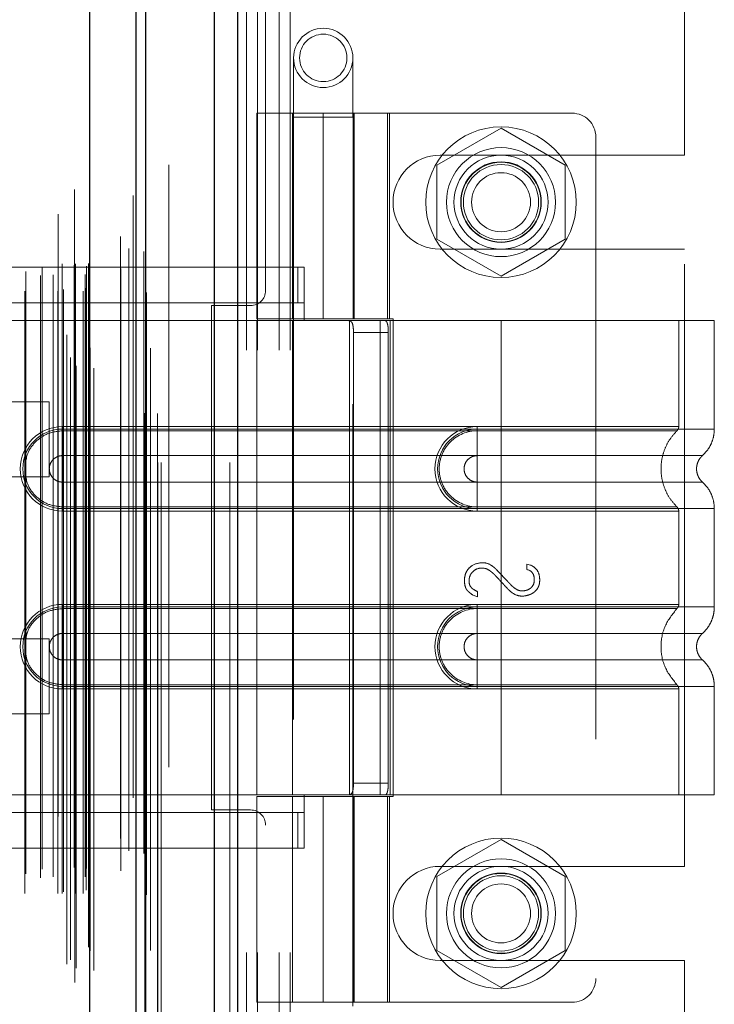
# Model space of a CAD drawing. Header units: inches. Extents: x 0.2 to 10.8, y 0.2 to 8.2.
# Tile 143 of 176: x 6.092 to 6.207, y 2.96 to 3.124. Entities that reach past the tile are written whole.
import ezdxf

# ---------------------------------------------------------------- set-up
doc = ezdxf.new("R2010")
doc.units = ezdxf.units.IN
doc.header["$MEASUREMENT"] = 0
doc.linetypes.add('HIDDEN', pattern=[0.075, 0.05, -0.025])
doc.layers.add('DIMENSIONS', color=140, linetype='Continuous')
doc.styles.add('SLDTEXTSTYLE0', font='TXT', dxfattribs={"width": 0.7})
doc.dimstyles.new('SLDDIMSTYLE0', dxfattribs={"dimtxt": 0.084961, "dimasz": 0.13, "dimexe": 0, "dimexo": 0.0625, "dimgap": 0.02124, "dimtad": 0, "dimtih": 1, "dimtoh": 1, "dimlfac": 20, "dimrnd": 1e-09, "dimzin": 12, "dimdsep": 46, "dimtxsty": 'SLDTEXTSTYLE0', "dimsah": 1, "dimcen": 0.09, "dimadec": 0, "dimazin": 3, "dimtfac": 1, "dimtofl": 0, "dimtmove": 0, "dimatfit": 3, "dimfxl": 0, "dimfrac": 2, "dimtolj": 1, "dimtzin": 12, "dimarcsym": 0})

# ---------------------------------------------------------------- blocks, each defined once
blk = doc.blocks.new('_D_20')
at = {"layer": 'DIMENSIONS'}
for p, q in [((6.07961, 4.99329), (5.63318, 4.99329)), ((5.75818, 4.99329), (5.75818, 4.1129)), ((5.56127, 3.95885), (5.53274, 3.95885)), ((5.53274, 3.95885), (5.53274, 3.82382)), ((5.95509, 3.95885), (5.98362, 3.95885)), ((5.98362, 3.95885), (5.98362, 3.82382)), ((5.53274, 3.82382), (5.56127, 3.82382)), ((5.98362, 3.82382), (5.95509, 3.82382)), ((5.75818, 2.86909), (5.75818, 3.8048)), ((6.07961, 2.86909), (5.63318, 2.86909))]:
    blk.add_line(p, q, dxfattribs=at)
for points in [[(5.75818, 4.99329), (5.73818, 4.86329), (5.77818, 4.86329)], [(5.75818, 2.86909), (5.77818, 2.99909), (5.73818, 2.99909)]]:
    blk.add_solid(points, dxfattribs=at)
at = {"layer": 'DIMENSIONS', "char_height": 0.083333, "attachment_point": 1, "style": 'SLDTEXTSTYLE0'}
for s, insert in [('42.48', (5.59661, 4.0853)), ('1079.1', (5.56127, 3.93125))]:
    blk.add_mtext(s, dxfattribs=dict(at, insert=insert))
blk = doc.blocks.new('_D_21')
at = {"layer": 'DIMENSIONS'}
for p, q in [((6.06126, 5.06244), (5.21876, 5.06244)), ((5.34376, 5.06244), (5.34376, 4.69676)), ((5.14684, 4.56663), (5.11831, 4.56663)), ((5.11831, 4.56663), (5.11831, 4.4316)), ((5.54067, 4.56663), (5.5692, 4.56663)), ((5.5692, 4.56663), (5.5692, 4.4316)), ((5.11831, 4.4316), (5.14684, 4.4316)), ((5.5692, 4.4316), (5.54067, 4.4316)), ((5.34376, 2.79989), (5.34376, 4.27755)), ((6.06126, 2.79989), (5.21876, 2.79989))]:
    blk.add_line(p, q, dxfattribs=at)
for points in [[(5.34376, 5.06244), (5.32376, 4.93244), (5.36376, 4.93244)], [(5.34376, 2.79989), (5.36376, 2.92989), (5.32376, 2.92989)]]:
    blk.add_solid(points, dxfattribs=at)
at = {"layer": 'DIMENSIONS', "char_height": 0.083333, "attachment_point": 1, "style": 'SLDTEXTSTYLE0'}
for s, insert in [('45.25', (5.18218, 4.69307)), ('1149.4', (5.14684, 4.53902)), ('OPENING', (5.08172, 4.38497))]:
    blk.add_mtext(s, dxfattribs=dict(at, insert=insert))

msp = doc.modelspace()

# ---------------------------------------------------------------- linework, layer by layer
at = {"color": 7, "linetype": 'Continuous', "lineweight": 25}
for p, q in [((6.1281092, 5.1179369), (6.1281092, 2.7504393)), ((6.1242908, 2.7504393), (6.1242908, 5.1172288)), ((6.1112636, 2.7504393), (6.1112636, 5.1116893)), ((6.1128452, 2.7504393), (6.1128452, 5.1118446)), ((6.1035818, 2.7661102), (6.1035818, 5.0962751))]:
    msp.add_line(p, q, dxfattribs=at)
at = {"color": 7, "linetype": 'HIDDEN', "lineweight": 18}
for p, q in [((6.1281092, 5.1179369), (6.1281092, 2.7504393)), ((6.1281092, 2.7504393), (6.1281092, 5.1179369)), ((6.1281092, 2.7504393), (6.1281092, 5.1179369)), ((6.1242908, 2.7504393), (6.1242908, 5.1172288)), ((6.1268364, 2.7504393), (6.1268364, 5.1172288)), ((6.1268364, 2.7504393), (6.1268364, 5.1172288)), ((6.1128452, 2.7504393), (6.1128452, 5.1118446)), ((6.1148636, 2.7504393), (6.1148636, 5.1116893)), ((6.1153908, 2.7504393), (6.1153908, 5.1118446)), ((6.1153908, 2.7504393), (6.1153908, 5.1118446)), ((6.1126927, 2.758628), (6.1126927, 5.1037573)), ((6.1010465, 2.7641098), (6.1010465, 5.0982755)), ((6.1010465, 2.7641098), (6.1010465, 5.0982755)), ((6.1042069, 2.7661102), (6.1042069, 5.0962751)), ((6.0997638, 2.767151), (6.0997638, 5.0952343)), ((6.1009958, 5.0958191), (6.1009958, 2.7665662)), ((6.1013016, 2.7665123), (6.1013016, 5.095873)), ((6.1107395, 5.0947766), (6.1107395, 2.7676083)), ((6.1003592, 2.7679039), (6.1003592, 5.0944819)), ((6.1036271, 2.7694008), (6.1036271, 5.0929845)), ((6.1136571, 2.7694263), (6.1136571, 5.0929537)), ((6.0983251, 5.0916893), (6.0983251, 2.7706986)), ((6.1033561, 2.769979), (6.1033561, 5.0924063)), ((6.1033561, 2.769979), (6.1033561, 5.0924063)), ((6.1036432, 2.7695266), (6.1036432, 5.0928586)), ((6.0997452, 2.7716793), (6.0997452, 5.090706)), ((6.1086776, 5.0880172), (6.1086776, 2.7743669)), ((6.0927473, 2.7789208), (6.0927473, 5.0834644)), ((6.0982497, 2.7789208), (6.0982497, 5.0834644)), ((6.0989536, 5.0834644), (6.0989536, 2.7789208)), ((6.0989536, 2.7789208), (6.0989536, 5.0834644)), ((6.0992036, 2.7791708), (6.0992036, 5.0832144)), ((6.1009536, 5.0832144), (6.1009536, 2.7791708)), ((6.1012036, 2.7789208), (6.1012036, 5.0834644)), ((6.1012036, 5.0834644), (6.1012036, 2.7789208)), ((6.1024478, 2.7789208), (6.1024478, 5.0834644)), ((6.1024478, 2.7789208), (6.1024478, 5.0834644)), ((6.1129545, 2.7786923), (6.1129545, 5.0836944)), ((6.0956705, 5.0829228), (6.0956705, 2.7794607)), ((6.1028069, 5.0816676), (6.1028069, 2.7807176)), ((6.1029536, 2.7794208), (6.1029536, 5.0829644)), ((6.1029536, 2.7794208), (6.1029536, 5.0829644)), ((6.0929085, 2.7821633), (6.0929085, 5.0802264)), ((6.0953421, 2.781498), (6.0953421, 5.0808873)), ((6.0953421, 2.781498), (6.0953421, 5.0808873)), ((6.0974751, 2.7816456), (6.0974751, 5.0807388)), ((6.1029958, 2.7830688), (6.1029958, 5.0793165)), ((6.1029958, 2.7830688), (6.1029958, 5.0793165)), ((6.1033241, 2.7835326), (6.1033241, 5.0788527)), ((6.1033241, 2.7835326), (6.1033241, 5.0788527)), ((6.1125196, 2.7855196), (6.1125196, 5.0768449)), ((6.1100393, 2.7859869), (6.1100393, 5.0763984)), ((6.1166636, 2.7998893), (6.1166636, 5.0624393)), ((6.1166636, 2.7998893), (6.1166636, 5.0624393)), ((6.1166636, 2.7998893), (6.1166636, 5.0624393)), ((6.1166636, 2.7998893), (6.1166636, 5.0624393)), ((6.1327636, 3.0790143), (6.1327636, 3.5879643)), ((6.1296136, 2.8690893), (6.1296136, 3.2001893)), ((6.1296136, 2.8690893), (6.1296136, 3.2001893)), ((6.1314136, 2.8690893), (6.1314136, 3.2001893)), ((6.1350136, 2.8690893), (6.1350136, 3.2001893)), ((6.1368136, 2.8690893), (6.1368136, 3.2001893)), ((6.1368136, 2.8690893), (6.1368136, 3.2001893)), ((6.2023636, 3.1015018), (6.2023636, 3.1508455)), ((6.1374148, 3.1176444), (6.1374148, 3.1078019)), ((6.1472573, 3.1078019), (6.1472573, 3.1176444)), ((6.1313124, 3.1084633), (6.1533597, 3.1084633)), ((6.1313124, 3.1084633), (6.1313124, 3.0743097)), ((6.1372179, 3.1084633), (6.1372179, 3.0743097)), ((6.142336, 3.1084633), (6.142336, 3.0743097)), ((6.142336, 3.0743097), (6.142336, 3.1084633)), ((6.1472797, 3.1084633), (6.1472797, 3.0743097)), ((6.1474541, 3.0743097), (6.1474541, 3.1084633)), ((6.152984, 3.0743097), (6.152984, 3.1084633)), ((6.1836746, 3.1084633), (6.1533597, 3.1084633)), ((6.1533597, 3.0743097), (6.1533597, 3.1084633)), ((6.1472573, 3.1078019), (6.1374148, 3.1078019)), ((6.1374148, 3.1078019), (6.1374148, 2.9601641)), ((6.1472573, 2.9601641), (6.1472573, 3.1078019)), ((6.1718636, 3.1059868), (6.1612136, 3.099838)), ((6.1825136, 3.099838), (6.1718636, 3.1059868)), ((6.1876116, 3.1045263), (6.1876116, 2.9647625)), ((6.1617386, 3.1015018), (6.2023636, 3.1015018)), ((6.1612136, 3.099838), (6.1612136, 3.0875405)), ((6.1825136, 3.0875405), (6.1825136, 3.099838)), ((6.1612136, 3.0875405), (6.1718636, 3.0813917)), ((6.1718636, 3.0813917), (6.1825136, 3.0875405)), ((6.1617386, 3.0858768), (6.2023636, 3.0858768)), ((6.2023636, 2.9834018), (6.2023636, 3.0858768)), ((6.1381106, 3.0828727), (6.0838985, 3.0828727)), ((6.1381106, 3.0769672), (6.1381106, 3.0828727)), ((6.1381106, 3.0828727), (6.1391864, 3.0828727)), ((6.1391864, 3.0769672), (6.1391864, 3.0828727)), ((6.1381106, 3.0769672), (6.0838985, 3.0769672)), ((6.1237636, 3.0765143), (6.1302636, 3.0765143)), ((6.1237636, 2.9927643), (6.1237636, 3.0765143)), ((6.1391864, 3.0769672), (6.1381106, 3.0769672)), ((6.1391864, 3.0769672), (6.1391864, 3.0740145)), ((6.1391864, 3.0740145), (6.0852494, 3.0740145)), ((6.1391864, 3.0740145), (6.0852494, 3.0740145)), ((6.1533597, 3.0743097), (6.1313124, 3.0743097)), ((6.1391864, 3.0740145), (6.1313124, 3.0740145)), ((6.1313124, 3.0740145), (6.1313124, 2.9952743)), ((6.1372179, 3.0740145), (6.1372179, 2.9952743)), ((6.1718636, 3.0740145), (6.1391864, 3.0740145)), ((6.1467228, 3.0740145), (6.1467228, 2.9952743)), ((6.1517844, 3.0740145), (6.1517844, 2.9952743)), ((6.1533597, 3.0743097), (6.1539683, 3.0743097)), ((6.1534716, 3.0740145), (6.1534716, 2.9952743)), ((6.1534716, 3.0740145), (6.1534716, 2.9952743)), ((6.1539683, 3.0743097), (6.1539683, 2.994979)), ((6.1718636, 3.0740145), (6.1718636, 3.0560104)), ((6.2072967, 3.0740145), (6.1718636, 3.0740145)), ((6.1718636, 3.0740145), (6.1718636, 3.0560104)), ((6.1718636, 3.0740145), (6.1718636, 3.0564368)), ((6.1718636, 3.0740145), (6.1718636, 3.0564368)), ((6.2013911, 3.0564368), (6.2013911, 3.0740145)), ((6.2072967, 3.0560104), (6.2072967, 3.0740145)), ((6.1473544, 3.072046), (6.1473544, 2.9972428)), ((6.1531449, 3.072046), (6.1473544, 3.072046)), ((6.1531449, 3.072046), (6.1531449, 2.9972428)), ((6.0968069, 3.0605593), (6.0733694, 3.0605593)), ((6.0968069, 3.0480593), (6.0968069, 3.0605593)), ((6.0990289, 3.0564368), (6.1718636, 3.0564368)), ((6.0990289, 3.0564368), (6.0990289, 3.0557345)), ((6.0990289, 3.0560104), (6.1718636, 3.0560104)), ((6.0990289, 3.0560104), (6.0990289, 3.0516055)), ((6.1718636, 3.0564368), (6.1679266, 3.0564368)), ((6.1679266, 3.0564368), (6.1679266, 3.0557345)), ((6.1679266, 3.0560104), (6.1679266, 3.0516055)), ((6.1718636, 3.0560104), (6.1679266, 3.0560104)), ((6.0990289, 3.0557345), (6.1718636, 3.0557345)), ((6.1718636, 3.0557345), (6.1679266, 3.0557345)), ((6.0990289, 3.0516055), (6.1718636, 3.0516055)), ((6.1718636, 3.0516055), (6.1679266, 3.0516055)), ((6.0733694, 3.0480593), (6.0968069, 3.0480593)), ((6.0990289, 3.0428059), (6.0990289, 3.0472108)), ((6.1718636, 3.0472108), (6.0990289, 3.0472108)), ((6.1679266, 3.0472108), (6.1718636, 3.0472108)), ((6.1679266, 3.0428059), (6.1679266, 3.0472108)), ((6.0990289, 3.0423795), (6.0990289, 3.0430818)), ((6.1718636, 3.0430818), (6.0990289, 3.0430818)), ((6.1718636, 3.0428059), (6.0990289, 3.0428059)), ((6.1679266, 3.0430818), (6.1718636, 3.0430818)), ((6.1679266, 3.0423795), (6.1679266, 3.0430818)), ((6.1679266, 3.0428059), (6.1718636, 3.0428059)), ((6.1718636, 3.0428059), (6.1718636, 3.0264829)), ((6.1718636, 3.0428059), (6.1718636, 3.0264829)), ((6.2072967, 3.0264829), (6.2072967, 3.0428059)), ((6.1718636, 3.0423795), (6.0990289, 3.0423795)), ((6.1679266, 3.0423795), (6.1718636, 3.0423795)), ((6.1718636, 3.0423795), (6.1718636, 3.0269093)), ((6.1718636, 3.0423795), (6.1718636, 3.0269093)), ((6.2013911, 3.0269093), (6.2013911, 3.0423795)), ((6.1761777, 3.0335694), (6.176735, 3.0334252)), ((6.1761777, 3.0326758), (6.1761777, 3.0335694)), ((6.1679341, 3.0281793), (6.1672423, 3.0284099)), ((6.1679341, 3.0290248), (6.1679341, 3.0281793)), ((6.0990289, 3.0269093), (6.1718636, 3.0269093)), ((6.0990289, 3.0269093), (6.0990289, 3.026207)), ((6.0990289, 3.0264829), (6.1718636, 3.0264829)), ((6.0990289, 3.0264829), (6.0990289, 3.0220779)), ((6.1679266, 3.0269093), (6.1679266, 3.026207)), ((6.1718636, 3.0269093), (6.1679266, 3.0269093)), ((6.1679266, 3.0264829), (6.1679266, 3.0220779)), ((6.1718636, 3.0264829), (6.1679266, 3.0264829)), ((6.0990289, 3.026207), (6.1718636, 3.026207)), ((6.1718636, 3.026207), (6.1679266, 3.026207)), ((6.0990289, 3.0220779), (6.1718636, 3.0220779)), ((6.1718636, 3.0220779), (6.1679266, 3.0220779)), ((6.0968069, 3.0212093), (6.0733694, 3.0212093)), ((6.0968069, 3.0087093), (6.0968069, 3.0212093)), ((6.0990289, 3.0132783), (6.0990289, 3.0176833)), ((6.1718636, 3.0176833), (6.0990289, 3.0176833)), ((6.1679266, 3.0176833), (6.1718636, 3.0176833)), ((6.1679266, 3.0132783), (6.1679266, 3.0176833)), ((6.0990289, 3.0128519), (6.0990289, 3.0135542)), ((6.1718636, 3.0135542), (6.0990289, 3.0135542)), ((6.1718636, 3.0132783), (6.0990289, 3.0132783)), ((6.1679266, 3.0135542), (6.1718636, 3.0135542)), ((6.1679266, 3.0128519), (6.1679266, 3.0135542)), ((6.1679266, 3.0132783), (6.1718636, 3.0132783)), ((6.1718636, 3.0132783), (6.1718636, 2.9952743)), ((6.1718636, 3.0132783), (6.1718636, 2.9952743)), ((6.2072967, 2.9952743), (6.2072967, 3.0132783)), ((6.1718636, 3.0128519), (6.0990289, 3.0128519)), ((6.1679266, 3.0128519), (6.1718636, 3.0128519)), ((6.1718636, 3.0128519), (6.1718636, 2.9952743)), ((6.1718636, 3.0128519), (6.1718636, 2.9952743)), ((6.2013911, 2.9952743), (6.2013911, 3.0128519)), ((6.0733694, 3.0087093), (6.0968069, 3.0087093)), ((6.1473544, 2.9972428), (6.1531449, 2.9972428)), ((6.0852494, 2.9952743), (6.1391864, 2.9952743)), ((6.0852494, 2.9952743), (6.1391864, 2.9952743)), ((6.1391864, 2.9952743), (6.1313124, 2.9952743)), ((6.1391864, 2.9952743), (6.1391864, 2.9923215)), ((6.1718636, 2.9952743), (6.1391864, 2.9952743)), ((6.2072967, 2.9952743), (6.1718636, 2.9952743)), ((6.1313124, 2.994979), (6.1533597, 2.994979)), ((6.1313124, 2.994979), (6.1313124, 2.9608255)), ((6.1372179, 2.994979), (6.1372179, 2.9608255)), ((6.142336, 2.994979), (6.142336, 2.9608255)), ((6.142336, 2.9608255), (6.142336, 2.994979)), ((6.1472797, 2.994979), (6.1472797, 2.9608255)), ((6.1474541, 2.9608255), (6.1474541, 2.994979)), ((6.152984, 2.9608255), (6.152984, 2.994979)), ((6.1533597, 2.994979), (6.1539683, 2.994979)), ((6.1533597, 2.9608255), (6.1533597, 2.994979)), ((6.1381106, 2.9923215), (6.0838985, 2.9923215)), ((6.1302636, 2.9927643), (6.1237636, 2.9927643)), ((6.1381106, 2.986416), (6.1381106, 2.9923215)), ((6.1381106, 2.9923215), (6.1391864, 2.9923215)), ((6.1391864, 2.986416), (6.1391864, 2.9923215)), ((6.1327636, 2.7998893), (6.1327636, 2.9902643)), ((6.1718636, 2.9878868), (6.1612136, 2.981738)), ((6.1825136, 2.981738), (6.1718636, 2.9878868)), ((6.0838985, 2.986416), (6.1381106, 2.986416)), ((6.1391864, 2.986416), (6.1381106, 2.986416)), ((6.1617386, 2.9834018), (6.2023636, 2.9834018)), ((6.1612136, 2.981738), (6.1612136, 2.9694405)), ((6.1825136, 2.9694405), (6.1825136, 2.981738)), ((6.1612136, 2.9694405), (6.1718636, 2.9632917)), ((6.1718636, 2.9632917), (6.1825136, 2.9694405)), ((6.1617386, 2.9677768), (6.2023636, 2.9677768)), ((6.2023636, 2.918433), (6.2023636, 2.9677768)), ((6.1533597, 2.9608255), (6.1313124, 2.9608255)), ((6.1533597, 2.9608255), (6.1836746, 2.9608255))]:
    msp.add_line(p, q, dxfattribs=at)
at = {"color": 7, "linetype": 'HIDDEN', "lineweight": 18, "flags": 128}
for points in [[(6.114797, 2.7585835), (6.1147973, 3.9219052), (6.114797, 5.1037916)], [(6.114797, 2.7585918), (6.1147972, 3.9074807), (6.114797, 5.1037913)], [(6.1136571, 2.7694195), (6.1136572, 3.9555367), (6.1136571, 5.092967)], [(6.1129545, 2.7786929), (6.1129549, 3.8837586), (6.1129545, 5.0836934)], [(6.1086849, 5.0826716), (6.1086848, 3.9549027), (6.1086849, 2.7797148)], [(6.1086849, 5.0826696), (6.1086848, 3.9404556), (6.1086849, 2.7797097)]]:
    msp.add_lwpolyline(points, dxfattribs=at)
at = {"color": 7, "linetype": 'HIDDEN', "lineweight": 18}
for centre, radius in [((6.142336, 3.1176444), 0.0049213), ((6.142336, 3.1176444), 0.003937), ((6.1718636, 3.0936893), 0.0125), ((6.1718636, 3.0936995), 0.0090551), ((6.1718636, 3.0936893), 0.0078125), ((6.1718636, 3.0936995), 0.0066929), ((6.1718636, 3.0936893), 0.006625), ((6.1718636, 3.0936893), 0.00625), ((6.1718636, 3.0936893), 0.0048975), ((6.1718636, 2.9755893), 0.0125), ((6.1718636, 2.9755893), 0.0090551), ((6.1718636, 2.9755893), 0.0078125), ((6.1718636, 2.9755893), 0.0066929), ((6.1718636, 2.9755893), 0.006625), ((6.1718636, 2.9755893), 0.00625), ((6.1718636, 2.9755893), 0.0048975)]:
    msp.add_circle(centre, radius, dxfattribs=at)
for centre, radius, start, end in [((6.1836746, 3.1045263), 0.003937, 0, 90), ((6.1617386, 3.0936893), 0.0078125, 90, 270), ((6.1302636, 3.0790143), 0.0025, 270, 0), ((6.0990289, 3.0494082), 0.0070287, 90, 270), ((6.0990289, 3.0494082), 0.0066023, 90, 270), ((6.1679266, 3.0494082), 0.0070287, 90, 270), ((6.1679266, 3.0494082), 0.0066023, 90, 270), ((6.0990289, 3.0198806), 0.0070287, 90, 270), ((6.0990289, 3.0198806), 0.0066023, 90, 270), ((6.1679266, 3.0198806), 0.0070287, 90, 270), ((6.1679266, 3.0198806), 0.0066023, 90, 270), ((6.1302636, 2.9902643), 0.0025, 0, 90), ((6.1617386, 2.9755893), 0.0078125, 90, 270), ((6.1836746, 2.9647625), 0.003937, 270, 0)]:
    msp.add_arc(centre, radius, start, end, dxfattribs=at)
for points, knots in [([(6.1465817, 3.0740145), (6.1467291, 3.0740145), (6.146857, 3.073969), (6.147066, 3.0737802), (6.1471459, 3.0736366), (6.1472616, 3.0732739), (6.1472987, 3.0730523), (6.1473446, 3.072572), (6.1473544, 3.0723101), (6.1473544, 3.072046)], [0, 0, 0, 0, 0.25, 0.25, 0.5, 0.5, 0.75, 0.75, 1, 1, 1, 1]), ([(6.1531449, 3.072046), (6.1531449, 3.0723067), (6.1531351, 3.0725627), (6.1530934, 3.0730405), (6.1530613, 3.0732593), (6.1529709, 3.0736224), (6.1529115, 3.0737686), (6.152767, 3.0739634), (6.1526806, 3.0740145), (6.1525845, 3.0740145)], [0, 0, 0, 0, 0.25, 0.25, 0.5, 0.5, 0.75, 0.75, 1, 1, 1, 1]), ([(6.1679266, 3.0557345), (6.1662637, 3.0557512), (6.1638051, 3.0547014), (6.1619297, 3.0518919), (6.1614354, 3.0494082), (6.1619297, 3.0469244), (6.1638051, 3.0441149), (6.1662637, 3.0430651), (6.1679266, 3.0430818)], [6.28318531, 6.28318531, 6.28318531, 6.28318531, 7.06858347, 7.46128255, 7.85398163, 8.24668072, 8.6393798, 9.42477796, 9.42477796, 9.42477796, 9.42477796]), ([(6.1718636, 3.0564368), (6.1763745, 3.0564368), (6.1840969, 3.0564368), (6.1936504, 3.0564368), (6.199854, 3.0564368), (6.2021598, 3.0564368), (6.199854, 3.0564368), (6.1936504, 3.0564368), (6.1840969, 3.0564368), (6.1763745, 3.0564368), (6.1718636, 3.0564368)], [4.71239975, 4.71239975, 4.71239975, 4.71239975, 5.17054869, 5.49779793, 5.89049701, 6.2831961, 6.67589519, 7.06859428, 7.39584352, 7.85399245, 7.85399245, 7.85399245, 7.85399245]), ([(6.1718636, 3.0560104), (6.1741827, 3.0560104), (6.1765017, 3.0560104), (6.1810508, 3.0560104), (6.1832807, 3.0560104), (6.1875658, 3.0560104), (6.1896209, 3.0560104), (6.1934774, 3.0560104), (6.1952787, 3.0560104), (6.1985584, 3.0560104), (6.2000367, 3.0560104), (6.2026135, 3.0560104), (6.203712, 3.0560104), (6.205487, 3.0560104), (6.2061634, 3.0560104), (6.2070683, 3.0560104), (6.2072967, 3.0560104), (6.2072967, 3.0560104), (6.2070683, 3.0560104), (6.2061634, 3.0560104), (6.205487, 3.0560104), (6.203712, 3.0560104), (6.2026135, 3.0560104), (6.2000367, 3.0560104), (6.1985584, 3.0560104), (6.1952787, 3.0560104), (6.1934774, 3.0560104), (6.1896209, 3.0560104), (6.1875658, 3.0560104), (6.1832807, 3.0560104), (6.1810508, 3.0560104), (6.1765017, 3.0560104), (6.1741827, 3.0560104), (6.1718636, 3.0560104)], [0, 0, 0, 0, 0.0625, 0.0625, 0.125, 0.125, 0.1875, 0.1875, 0.25, 0.25, 0.3125, 0.3125, 0.375, 0.375, 0.4375, 0.4375, 0.5, 0.5, 0.5625, 0.5625, 0.625, 0.625, 0.6875, 0.6875, 0.75, 0.75, 0.8125, 0.8125, 0.875, 0.875, 0.9375, 0.9375, 1, 1, 1, 1]), ([(6.1718636, 3.0560104), (6.1718636, 3.0552067), (6.1718636, 3.0535216), (6.1718636, 3.0521385), (6.1718636, 3.051605)], [0.052118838, 0.052118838, 0.052118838, 0.052118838, 0.500001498, 0.948006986, 0.948006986, 0.948006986, 0.948006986]), ([(6.1718636, 3.0560104), (6.1718636, 3.0551818), (6.1718636, 3.0543536), (6.1718636, 3.052841), (6.1718636, 3.0521574), (6.1718636, 3.0516055)], [0, 0, 0, 0, 0.5, 0.5, 1, 1, 1, 1]), ([(6.201157, 3.0430228), (6.200752, 3.0434595), (6.199942, 3.0443326), (6.1991008, 3.0459221), (6.198564, 3.0476268), (6.1983795, 3.0494082), (6.198564, 3.0511895), (6.1991008, 3.0528942), (6.199942, 3.0544837), (6.200752, 3.0553568), (6.201157, 3.0557935)], [0, 0, 0, 0, 0.12508578, 0.25012635, 0.37515545, 0.5, 0.62484455, 0.74987365, 0.87491422, 1, 1, 1, 1]), ([(6.2010965, 3.0557345), (6.2011402, 3.0557822), (6.2012284, 3.0558786), (6.201319, 3.0560541), (6.2013808, 3.0562417), (6.2013878, 3.0563722), (6.2013912, 3.0564368)], [0, 0, 0, 0, 0.24757689, 0.49999997, 0.75242307, 1, 1, 1, 1]), ([(6.2053241, 3.051605), (6.2056133, 3.0518966), (6.2061981, 3.0524862), (6.206817, 3.0535809), (6.2072214, 3.0547716), (6.2072718, 3.0556005), (6.2072967, 3.0560104)], [0, 0, 0, 0, 0.24726675, 0.49999688, 0.75272841, 1, 1, 1, 1]), ([(6.0929085, 3.0504437), (6.0929726, 3.0509148), (6.0931486, 3.0522093), (6.0944664, 3.053981), (6.0965381, 3.0554505), (6.0981987, 3.0556399), (6.0990289, 3.0557345)], [0, 0, 0, 0, 0.16020075, 0.44013383, 0.72006692, 1, 1, 1, 1]), ([(6.1718636, 3.0557345), (6.1756909, 3.0557345), (6.1795146, 3.0557346), (6.1865857, 3.0557346), (6.1898291, 3.0557346), (6.1952382, 3.0557346), (6.1974068, 3.0557347), (6.2003343, 3.0557347), (6.2010963, 3.0557347), (6.2010954, 3.0557347), (6.2003353, 3.0557348), (6.1974062, 3.0557348), (6.1952391, 3.0557348), (6.189829, 3.0557348), (6.186586, 3.0557348), (6.1795148, 3.0557349), (6.1756914, 3.0557349), (6.1718636, 3.0557349)], [0, 0, 0, 0, 0.125, 0.125, 0.25, 0.25, 0.375, 0.375, 0.5, 0.5, 0.625, 0.625, 0.75, 0.75, 0.875, 0.875, 1, 1, 1, 1]), ([(6.1718636, 3.0430818), (6.1718636, 3.0447207), (6.1718636, 3.0494082), (6.1718636, 3.0540956), (6.1718636, 3.0557345)], [0.027131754, 0.027131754, 0.027131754, 0.027131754, 0.5, 0.972868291, 0.972868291, 0.972868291, 0.972868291]), ([(6.0990289, 3.0472108), (6.0987413, 3.0472108), (6.0984538, 3.047268), (6.0979223, 3.0474882), (6.0976786, 3.047651), (6.0972718, 3.0480578), (6.0971089, 3.0483015), (6.0968888, 3.048833), (6.0968316, 3.0491205), (6.0968316, 3.0496958), (6.0968888, 3.0499833), (6.0971089, 3.0505148), (6.0972718, 3.0507585), (6.0976786, 3.0511653), (6.0979223, 3.0513282), (6.0984538, 3.0515483), (6.0987413, 3.0516055), (6.0990289, 3.0516055)], [0, 0, 0, 0, 0.125, 0.125, 0.25, 0.25, 0.375, 0.375, 0.5, 0.5, 0.625, 0.625, 0.75, 0.75, 0.875, 0.875, 1, 1, 1, 1]), ([(6.1679266, 3.0516055), (6.167639, 3.0516055), (6.1673514, 3.0515483), (6.16682, 3.0513282), (6.1665762, 3.0511653), (6.1661694, 3.0507585), (6.1660066, 3.0505148), (6.1657864, 3.0499833), (6.1657292, 3.0496958), (6.1657292, 3.0491205), (6.1657864, 3.048833), (6.1660066, 3.0483015), (6.1661694, 3.0480578), (6.1665762, 3.047651), (6.16682, 3.0474882), (6.1673514, 3.047268), (6.167639, 3.0472108), (6.1679266, 3.0472108)], [0, 0, 0, 0, 0.125, 0.125, 0.25, 0.25, 0.375, 0.375, 0.5, 0.5, 0.625, 0.625, 0.75, 0.75, 0.875, 0.875, 1, 1, 1, 1]), ([(6.1718636, 3.051605), (6.1768258, 3.051605), (6.1854733, 3.051605), (6.1963469, 3.051605), (6.2035395, 3.051605), (6.2062164, 3.051605), (6.2035395, 3.051605), (6.1963469, 3.051605), (6.1854733, 3.051605), (6.1768258, 3.051605), (6.1718636, 3.051605)], [4.71241411, 4.71241411, 4.71241411, 4.71241411, 5.15721613, 5.48839216, 5.88580339, 6.28321463, 6.68062587, 7.0780371, 7.40921314, 7.85401516, 7.85401516, 7.85401516, 7.85401516]), ([(6.2053462, 3.0471916), (6.2051982, 3.0473391), (6.2049018, 3.0476345), (6.2045907, 3.0481854), (6.2043904, 3.0487815), (6.2043206, 3.0494082), (6.2043904, 3.0500348), (6.2045907, 3.050631), (6.2049018, 3.0511818), (6.2051982, 3.0514772), (6.2053462, 3.0516247)], [0, 0, 0, 0, 0.12483242, 0.24993914, 0.37510573, 0.5, 0.62489427, 0.75006086, 0.87516758, 1, 1, 1, 1]), ([(6.0990289, 3.0430818), (6.0981987, 3.0431764), (6.0965381, 3.0433658), (6.0944664, 3.0448353), (6.0931486, 3.046607), (6.0929726, 3.0479015), (6.0929085, 3.0483727)], [0, 0, 0, 0, 0.27993308, 0.55986617, 0.83979925, 1, 1, 1, 1]), ([(6.1718636, 3.0472113), (6.1768258, 3.0472113), (6.1854733, 3.0472113), (6.1963469, 3.0472113), (6.2035395, 3.0472113), (6.2062164, 3.0472113), (6.2035395, 3.0472113), (6.1963469, 3.0472113), (6.1854733, 3.0472113), (6.1768258, 3.0472113), (6.1718636, 3.0472113)], [4.71236405, 4.71236405, 4.71236405, 4.71236405, 5.15716608, 5.48834211, 5.88575335, 6.2831646, 6.68057584, 7.07798708, 7.40916311, 7.85396503, 7.85396503, 7.85396503, 7.85396503]), ([(6.1718636, 3.0428059), (6.1718636, 3.0436096), (6.1718636, 3.0452947), (6.1718636, 3.0466778), (6.1718636, 3.0472113)], [0.052118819, 0.052118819, 0.052118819, 0.052118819, 0.500001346, 0.948007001, 0.948007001, 0.948007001, 0.948007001]), ([(6.1718636, 3.0428059), (6.1718636, 3.0436345), (6.1718636, 3.0444627), (6.1718636, 3.0459753), (6.1718636, 3.0466589), (6.1718636, 3.0472108)], [0, 0, 0, 0, 0.5, 0.5, 1, 1, 1, 1]), ([(6.2072967, 3.0428059), (6.2072718, 3.0432158), (6.2072214, 3.0440447), (6.206817, 3.0452355), (6.2061981, 3.0463301), (6.2056133, 3.0469198), (6.2053241, 3.0472113)], [0, 0, 0, 0, 0.24727159, 0.50000312, 0.75273325, 1, 1, 1, 1]), ([(6.1718636, 3.0430814), (6.1756914, 3.0430814), (6.1795148, 3.0430814), (6.186586, 3.0430815), (6.189829, 3.0430815), (6.1952391, 3.0430815), (6.1974062, 3.0430815), (6.2003353, 3.0430816), (6.2010954, 3.0430816), (6.2010963, 3.0430816), (6.2003343, 3.0430816), (6.1974068, 3.0430817), (6.1952382, 3.0430817), (6.1898291, 3.0430817), (6.1865857, 3.0430817), (6.1795146, 3.0430817), (6.1756909, 3.0430818), (6.1718636, 3.0430818)], [0, 0, 0, 0, 0.125, 0.125, 0.25, 0.25, 0.375, 0.375, 0.5, 0.5, 0.625, 0.625, 0.75, 0.75, 0.875, 0.875, 1, 1, 1, 1]), ([(6.1718636, 3.0428059), (6.1741827, 3.0428059), (6.1765017, 3.0428059), (6.1810508, 3.0428059), (6.1832807, 3.0428059), (6.1875658, 3.0428059), (6.1896209, 3.0428059), (6.1934774, 3.0428059), (6.1952787, 3.0428059), (6.1985584, 3.0428059), (6.2000367, 3.0428059), (6.2026135, 3.0428059), (6.203712, 3.0428059), (6.205487, 3.0428059), (6.2061634, 3.0428059), (6.2070683, 3.0428059), (6.2072967, 3.0428059), (6.2072967, 3.0428059), (6.2070683, 3.0428059), (6.2061634, 3.0428059), (6.205487, 3.0428059), (6.203712, 3.0428059), (6.2026135, 3.0428059), (6.2000367, 3.0428059), (6.1985584, 3.0428059), (6.1952787, 3.0428059), (6.1934774, 3.0428059), (6.1896209, 3.0428059), (6.1875658, 3.0428059), (6.1832807, 3.0428059), (6.1810508, 3.0428059), (6.1765017, 3.0428059), (6.1741827, 3.0428059), (6.1718636, 3.0428059)], [0, 0, 0, 0, 0.0625, 0.0625, 0.125, 0.125, 0.1875, 0.1875, 0.25, 0.25, 0.3125, 0.3125, 0.375, 0.375, 0.4375, 0.4375, 0.5, 0.5, 0.5625, 0.5625, 0.625, 0.625, 0.6875, 0.6875, 0.75, 0.75, 0.8125, 0.8125, 0.875, 0.875, 0.9375, 0.9375, 1, 1, 1, 1]), ([(6.2013912, 3.0423795), (6.2013878, 3.0424441), (6.2013808, 3.0425746), (6.201319, 3.0427622), (6.2012284, 3.0429377), (6.2011402, 3.0430341), (6.2010965, 3.0430818)], [0, 0, 0, 0, 0.24757692, 0.5, 0.75242309, 1, 1, 1, 1]), ([(6.1718636, 3.0423795), (6.1763745, 3.0423795), (6.1840969, 3.0423795), (6.1936504, 3.0423795), (6.199854, 3.0423795), (6.2021598, 3.0423795), (6.199854, 3.0423795), (6.1936504, 3.0423795), (6.1840969, 3.0423795), (6.1763745, 3.0423795), (6.1718636, 3.0423795)], [4.71239001, 4.71239001, 4.71239001, 4.71239001, 5.17053895, 5.49778819, 5.89048727, 6.28318636, 6.67588545, 7.06858454, 7.39583378, 7.85398272, 7.85398272, 7.85398272, 7.85398272]), ([(6.1672423, 3.0284099), (6.1670329, 3.0285584), (6.1666848, 3.0288141), (6.1663919, 3.0290695), (6.1662966, 3.0291637), (6.1661067, 3.0294213), (6.1658855, 3.0298706), (6.1657413, 3.0307393), (6.1658713, 3.0318341), (6.1662699, 3.032672), (6.1672045, 3.0335597), (6.1681516, 3.0338096), (6.1689045, 3.0338096)], [0, 0, 0, 0, 0.0625, 0.125, 0.15625, 0.1875, 0.25, 0.375, 0.5, 0.625, 0.75, 1, 1, 1, 1]), ([(6.176735, 3.0334252), (6.177172, 3.0332553), (6.1778631, 3.0327603), (6.1782611, 3.0317887), (6.1783156, 3.0307286), (6.1781777, 3.0300066), (6.1778851, 3.0294164), (6.1773442, 3.028886), (6.1769349, 3.0286428), (6.1762457, 3.0283675), (6.1752144, 3.0281843), (6.174178, 3.0284725), (6.1734841, 3.029007), (6.1732064, 3.0292578), (6.1729477, 3.0295258), (6.1728149, 3.0296689), (6.1725295, 3.0299721), (6.1721508, 3.0303774), (6.1716807, 3.030879), (6.1713014, 3.0312826), (6.1710137, 3.0315859), (6.1708816, 3.0317261), (6.170627, 3.0319889), (6.1703402, 3.0322485), (6.1698781, 3.0325991), (6.1691082, 3.0329961), (6.1680598, 3.0329153), (6.1673013, 3.0325485), (6.1667256, 3.0317749), (6.1665458, 3.031121), (6.1665605, 3.030344), (6.1667682, 3.0298641), (6.1670599, 3.0295544), (6.1672743, 3.0294031), (6.1676344, 3.0291838), (6.1679341, 3.0290248)], [0, 0, 0, 0, 0.0625, 0.125, 0.15625, 0.1875, 0.21875, 0.25, 0.28125, 0.3125, 0.375, 0.4375, 0.453125, 0.46875, 0.4765625, 0.484375, 0.5, 0.53125, 0.5625, 0.59375, 0.609375, 0.6171875, 0.625, 0.640625, 0.65625, 0.6875, 0.75, 0.8125, 0.84375, 0.875, 0.90625, 0.9375, 0.953125, 0.96875, 1, 1, 1, 1]), ([(6.1689045, 3.0338096), (6.169393, 3.0338096), (6.1700033, 3.0335957), (6.170725, 3.0330463), (6.1712325, 3.0325614), (6.1716847, 3.032064), (6.1722884, 3.0314402), (6.1727563, 3.0309454), (6.1731258, 3.0305536), (6.1732707, 3.0303955), (6.1736604, 3.0299872), (6.1740449, 3.0296518), (6.1746578, 3.0292302), (6.1753176, 3.0290962), (6.175999, 3.0292006), (6.1764722, 3.0293858), (6.1768054, 3.0296027), (6.1772517, 3.0300782), (6.1774073, 3.0306529), (6.1773793, 3.0313536), (6.1771972, 3.0321922), (6.1767389, 3.0325823), (6.1761777, 3.0326758)], [0, 0, 0, 0, 0.125, 0.15625, 0.1875, 0.25, 0.3125, 0.375, 0.40625, 0.421875, 0.4375, 0.46875, 0.5, 0.5625, 0.625, 0.6875, 0.71875, 0.75, 0.8125, 0.84375, 0.875, 1, 1, 1, 1]), ([(6.1718636, 3.0269093), (6.1762155, 3.0269093), (6.1838003, 3.0269093), (6.1933613, 3.0269093), (6.1997241, 3.0269093), (6.2021678, 3.0269093), (6.1999439, 3.0269093), (6.1937568, 3.0269093), (6.1841701, 3.0269093), (6.1764016, 3.0269093), (6.1718636, 3.0269093)], [4.71239469, 4.71239469, 4.71239469, 4.71239469, 5.154448, 5.48366074, 5.87871603, 6.27377131, 6.6688266, 7.06388188, 7.39309462, 7.85399245, 7.85399245, 7.85399245, 7.85399245]), ([(6.1718636, 3.0264829), (6.1741827, 3.0264829), (6.1765017, 3.0264829), (6.1810508, 3.0264829), (6.1832807, 3.0264829), (6.1875658, 3.0264829), (6.1896209, 3.0264829), (6.1934774, 3.0264829), (6.1952787, 3.0264829), (6.1985584, 3.0264829), (6.2000367, 3.0264829), (6.2026135, 3.0264829), (6.203712, 3.0264829), (6.205487, 3.0264829), (6.2061634, 3.0264829), (6.2070683, 3.0264829), (6.2072967, 3.0264829), (6.2072967, 3.0264829), (6.2070683, 3.0264829), (6.2061634, 3.0264829), (6.205487, 3.0264829), (6.203712, 3.0264829), (6.2026135, 3.0264829), (6.2000367, 3.0264829), (6.1985584, 3.0264829), (6.1952787, 3.0264829), (6.1934774, 3.0264829), (6.1896209, 3.0264829), (6.1875658, 3.0264829), (6.1832807, 3.0264829), (6.1810508, 3.0264829), (6.1765017, 3.0264829), (6.1741827, 3.0264829), (6.1718636, 3.0264829)], [0, 0, 0, 0, 0.0625, 0.0625, 0.125, 0.125, 0.1875, 0.1875, 0.25, 0.25, 0.3125, 0.3125, 0.375, 0.375, 0.4375, 0.4375, 0.5, 0.5, 0.5625, 0.5625, 0.625, 0.625, 0.6875, 0.6875, 0.75, 0.75, 0.8125, 0.8125, 0.875, 0.875, 0.9375, 0.9375, 1, 1, 1, 1]), ([(6.1718636, 3.0264829), (6.1718636, 3.0256791), (6.1718636, 3.023994), (6.1718636, 3.0226109), (6.1718636, 3.0220774)], [0.052118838, 0.052118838, 0.052118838, 0.052118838, 0.500001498, 0.948006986, 0.948006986, 0.948006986, 0.948006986]), ([(6.1718636, 3.0264829), (6.1718636, 3.0256542), (6.1718636, 3.024826), (6.1718636, 3.0233134), (6.1718636, 3.0226298), (6.1718636, 3.0220779)], [0, 0, 0, 0, 0.5, 0.5, 1, 1, 1, 1]), ([(6.2010932, 3.0262038), (6.2011376, 3.0262519), (6.2012273, 3.026349), (6.2013191, 3.0265265), (6.2013814, 3.0267164), (6.2013879, 3.0268485), (6.2013911, 3.0269138)], [0, 0, 0, 0, 0.24752405, 0.49999994, 0.75247586, 1, 1, 1, 1]), ([(6.2053241, 3.0220774), (6.2056133, 3.022369), (6.2061981, 3.0229586), (6.206817, 3.0240533), (6.2072214, 3.025244), (6.2072718, 3.0260729), (6.2072967, 3.0264829)], [0, 0, 0, 0, 0.24726675, 0.49999688, 0.75272841, 1, 1, 1, 1]), ([(6.0929085, 3.0209161), (6.0929726, 3.0213873), (6.0931486, 3.0226818), (6.0944664, 3.0244535), (6.0965381, 3.025923), (6.0981987, 3.0261123), (6.0990289, 3.026207)], [0, 0, 0, 0, 0.16020075, 0.44013383, 0.72006692, 1, 1, 1, 1]), ([(6.1679266, 3.026207), (6.1662637, 3.0262236), (6.1638051, 3.0251739), (6.1619297, 3.0223644), (6.1614354, 3.0198806), (6.1619297, 3.0173968), (6.1638051, 3.0145873), (6.1662637, 3.0135376), (6.1679266, 3.0135542)], [6.28318531, 6.28318531, 6.28318531, 6.28318531, 7.06858347, 7.46128255, 7.85398163, 8.24668072, 8.6393798, 9.42477796, 9.42477796, 9.42477796, 9.42477796]), ([(6.1718636, 3.026207), (6.1730816, 3.026207), (6.1743765, 3.026207), (6.1771116, 3.026207), (6.1785521, 3.026207), (6.1815455, 3.026207), (6.1830989, 3.026207), (6.1862481, 3.026207), (6.1878442, 3.026207), (6.1909624, 3.026207), (6.192484, 3.026207), (6.1952927, 3.026207), (6.1965783, 3.026207), (6.1987362, 3.026207), (6.1996065, 3.026207), (6.2007874, 3.026207), (6.2010964, 3.026207), (6.2010964, 3.026207), (6.2007874, 3.026207), (6.1996065, 3.026207), (6.1987362, 3.026207), (6.1965783, 3.026207), (6.1952927, 3.026207), (6.192484, 3.026207), (6.1909624, 3.026207), (6.1878442, 3.026207), (6.1862481, 3.026207), (6.1830989, 3.026207), (6.1815455, 3.026207), (6.1785521, 3.026207), (6.1771116, 3.026207), (6.1743765, 3.026207), (6.1730816, 3.026207), (6.1718636, 3.026207)], [0, 0, 0, 0, 0.0625, 0.0625, 0.125, 0.125, 0.1875, 0.1875, 0.25, 0.25, 0.3125, 0.3125, 0.375, 0.375, 0.4375, 0.4375, 0.5, 0.5, 0.5625, 0.5625, 0.625, 0.625, 0.6875, 0.6875, 0.75, 0.75, 0.8125, 0.8125, 0.875, 0.875, 0.9375, 0.9375, 1, 1, 1, 1]), ([(6.2010964, 3.0135542), (6.2003582, 3.0144779), (6.1988831, 3.0163237), (6.1982201, 3.0198806), (6.1988831, 3.0234375), (6.2003582, 3.0252833), (6.2010964, 3.026207)], [0, 0, 0, 0, 0.25021398, 0.5, 0.74978602, 1, 1, 1, 1]), ([(6.0990289, 3.0176833), (6.0987413, 3.0176833), (6.0984538, 3.0177405), (6.0979223, 3.0179606), (6.0976786, 3.0181235), (6.0972718, 3.0185302), (6.0971089, 3.018774), (6.0968888, 3.0193054), (6.0968316, 3.019593), (6.0968316, 3.0201682), (6.0968888, 3.0204557), (6.0971089, 3.0209872), (6.0972718, 3.021231), (6.0976786, 3.0216377), (6.0979223, 3.0218006), (6.0984538, 3.0220207), (6.0987413, 3.0220779), (6.0990289, 3.0220779)], [0, 0, 0, 0, 0.125, 0.125, 0.25, 0.25, 0.375, 0.375, 0.5, 0.5, 0.625, 0.625, 0.75, 0.75, 0.875, 0.875, 1, 1, 1, 1]), ([(6.1679266, 3.0220779), (6.167639, 3.0220779), (6.1673514, 3.0220207), (6.16682, 3.0218006), (6.1665762, 3.0216377), (6.1661694, 3.021231), (6.1660066, 3.0209872), (6.1657864, 3.0204557), (6.1657292, 3.0201682), (6.1657292, 3.019593), (6.1657864, 3.0193054), (6.1660066, 3.018774), (6.1661694, 3.0185302), (6.1665762, 3.0181235), (6.16682, 3.0179606), (6.1673514, 3.0177405), (6.167639, 3.0176833), (6.1679266, 3.0176833)], [0, 0, 0, 0, 0.125, 0.125, 0.25, 0.25, 0.375, 0.375, 0.5, 0.5, 0.625, 0.625, 0.75, 0.75, 0.875, 0.875, 1, 1, 1, 1]), ([(6.1718636, 3.0220774), (6.1768258, 3.0220774), (6.1854733, 3.0220774), (6.1963469, 3.0220774), (6.2035395, 3.0220774), (6.2062164, 3.0220774), (6.2035395, 3.0220774), (6.1963469, 3.0220774), (6.1854733, 3.0220774), (6.1768258, 3.0220774), (6.1718636, 3.0220774)], [4.71241411, 4.71241411, 4.71241411, 4.71241411, 5.15721613, 5.48839216, 5.88580339, 6.28321463, 6.68062587, 7.0780371, 7.40921314, 7.85401516, 7.85401516, 7.85401516, 7.85401516]), ([(6.205324, 3.0176837), (6.2051791, 3.0178309), (6.2048891, 3.0181256), (6.2045851, 3.0186716), (6.2043893, 3.0192614), (6.2043211, 3.0198806), (6.2043893, 3.0204998), (6.2045851, 3.0210896), (6.2048891, 3.0216356), (6.2051791, 3.0219303), (6.205324, 3.0220775)], [0, 0, 0, 0, 0.12483631, 0.24994818, 0.37510977, 0.5, 0.62489023, 0.75005182, 0.87516369, 1, 1, 1, 1]), ([(6.0990289, 3.0135542), (6.0981987, 3.0136489), (6.0965381, 3.0138382), (6.0944664, 3.0153077), (6.0931486, 3.0170794), (6.0929726, 3.0183739), (6.0929085, 3.0188451)], [0, 0, 0, 0, 0.279933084, 0.559866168, 0.839799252, 1, 1, 1, 1]), ([(6.1718636, 3.0176838), (6.1768258, 3.0176838), (6.1854733, 3.0176838), (6.1963469, 3.0176838), (6.2035395, 3.0176838), (6.2062164, 3.0176838), (6.2035395, 3.0176838), (6.1963469, 3.0176838), (6.1854733, 3.0176838), (6.1768258, 3.0176838), (6.1718636, 3.0176838)], [4.71236405, 4.71236405, 4.71236405, 4.71236405, 5.15716608, 5.48834211, 5.88575335, 6.2831646, 6.68057584, 7.07798708, 7.40916311, 7.85396514, 7.85396514, 7.85396514, 7.85396514]), ([(6.1718636, 3.0132783), (6.1718636, 3.014082), (6.1718636, 3.0157672), (6.1718636, 3.0171503), (6.1718636, 3.0176838)], [0.052118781, 0.052118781, 0.052118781, 0.052118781, 0.500001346, 0.948006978, 0.948006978, 0.948006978, 0.948006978]), ([(6.1718636, 3.0132783), (6.1718636, 3.014107), (6.1718636, 3.0149352), (6.1718636, 3.0164477), (6.1718636, 3.0171313), (6.1718636, 3.0176833)], [0, 0, 0, 0, 0.5, 0.5, 1, 1, 1, 1]), ([(6.2072967, 3.0132783), (6.2072718, 3.0136883), (6.2072214, 3.0145172), (6.206817, 3.0157079), (6.2061981, 3.0168026), (6.2056133, 3.0173922), (6.2053241, 3.0176838)], [0, 0, 0, 0, 0.24727159, 0.50000312, 0.75273325, 1, 1, 1, 1]), ([(6.1718636, 3.0135542), (6.1730816, 3.0135542), (6.1743765, 3.0135542), (6.1771116, 3.0135542), (6.1785521, 3.0135542), (6.1815455, 3.0135542), (6.1830989, 3.0135542), (6.1862481, 3.0135542), (6.1878442, 3.0135542), (6.1909624, 3.0135542), (6.192484, 3.0135542), (6.1952927, 3.0135542), (6.1965783, 3.0135542), (6.1987362, 3.0135542), (6.1996065, 3.0135542), (6.2007874, 3.0135542), (6.2010964, 3.0135542), (6.2010964, 3.0135542), (6.2007874, 3.0135542), (6.1996065, 3.0135542), (6.1987362, 3.0135542), (6.1965783, 3.0135542), (6.1952927, 3.0135542), (6.192484, 3.0135542), (6.1909624, 3.0135542), (6.1878442, 3.0135542), (6.1862481, 3.0135542), (6.1830989, 3.0135542), (6.1815455, 3.0135542), (6.1785521, 3.0135542), (6.1771116, 3.0135542), (6.1743765, 3.0135542), (6.1730816, 3.0135542), (6.1718636, 3.0135542)], [0, 0, 0, 0, 0.0625, 0.0625, 0.125, 0.125, 0.1875, 0.1875, 0.25, 0.25, 0.3125, 0.3125, 0.375, 0.375, 0.4375, 0.4375, 0.5, 0.5, 0.5625, 0.5625, 0.625, 0.625, 0.6875, 0.6875, 0.75, 0.75, 0.8125, 0.8125, 0.875, 0.875, 0.9375, 0.9375, 1, 1, 1, 1]), ([(6.1718636, 3.0132783), (6.1741827, 3.0132783), (6.1765017, 3.0132783), (6.1810508, 3.0132783), (6.1832807, 3.0132783), (6.1875658, 3.0132783), (6.1896209, 3.0132783), (6.1934774, 3.0132783), (6.1952787, 3.0132783), (6.1985584, 3.0132783), (6.2000367, 3.0132783), (6.2026135, 3.0132783), (6.203712, 3.0132783), (6.205487, 3.0132783), (6.2061634, 3.0132783), (6.2070683, 3.0132783), (6.2072967, 3.0132783), (6.2072967, 3.0132783), (6.2070683, 3.0132783), (6.2061634, 3.0132783), (6.205487, 3.0132783), (6.203712, 3.0132783), (6.2026135, 3.0132783), (6.2000367, 3.0132783), (6.1985584, 3.0132783), (6.1952787, 3.0132783), (6.1934774, 3.0132783), (6.1896209, 3.0132783), (6.1875658, 3.0132783), (6.1832807, 3.0132783), (6.1810508, 3.0132783), (6.1765017, 3.0132783), (6.1741827, 3.0132783), (6.1718636, 3.0132783)], [0, 0, 0, 0, 0.0625, 0.0625, 0.125, 0.125, 0.1875, 0.1875, 0.25, 0.25, 0.3125, 0.3125, 0.375, 0.375, 0.4375, 0.4375, 0.5, 0.5, 0.5625, 0.5625, 0.625, 0.625, 0.6875, 0.6875, 0.75, 0.75, 0.8125, 0.8125, 0.875, 0.875, 0.9375, 0.9375, 1, 1, 1, 1]), ([(6.2013911, 3.0128474), (6.2013879, 3.0129127), (6.2013814, 3.0130448), (6.2013191, 3.0132347), (6.2012273, 3.0134122), (6.2011376, 3.0135093), (6.2010932, 3.0135574)], [0, 0, 0, 0, 0.24752413, 0.50000004, 0.75247594, 1, 1, 1, 1]), ([(6.1718636, 3.0128519), (6.1764016, 3.0128519), (6.1841701, 3.0128519), (6.1937568, 3.0128519), (6.1999439, 3.0128519), (6.2021678, 3.0128519), (6.1997241, 3.0128519), (6.1933613, 3.0128519), (6.1838003, 3.0128519), (6.1762155, 3.0128519), (6.1718636, 3.0128519)], [4.71239001, 4.71239001, 4.71239001, 4.71239001, 5.17328784, 5.50250058, 5.89755587, 6.29261115, 6.68766644, 7.08272172, 7.41193446, 7.85398778, 7.85398778, 7.85398778, 7.85398778]), ([(6.1473544, 2.9972428), (6.1473544, 2.9969787), (6.1473448, 2.9967193), (6.1472988, 2.9962368), (6.1472619, 2.996016), (6.1471464, 2.9956532), (6.1470661, 2.995509), (6.1468582, 2.9953206), (6.1467292, 2.9952743), (6.1465817, 2.9952743)], [0, 0, 0, 0, 0.25, 0.25, 0.5, 0.5, 0.75, 0.75, 1, 1, 1, 1]), ([(6.1525845, 2.9952743), (6.1526805, 2.9952743), (6.152766, 2.9953243), (6.1529115, 2.9955199), (6.1529706, 2.9956655), (6.1530611, 2.9960283), (6.1530934, 2.9962482), (6.1531349, 2.9967229), (6.1531449, 2.996982), (6.1531449, 2.9972428)], [0, 0, 0, 0, 0.25, 0.25, 0.5, 0.5, 0.75, 0.75, 1, 1, 1, 1])]:
    msp.add_open_spline(points, degree=3, knots=knots, dxfattribs=at)
for points in [[(6.1718636, 3.0564368), (6.1718636, 3.0561823), (6.1718636, 3.0559104), (6.1718636, 3.0557345)], [(6.1718636, 3.0564368), (6.1718636, 3.0561762), (6.1718636, 3.0559172), (6.1718636, 3.0557345)], [(6.0990289, 3.0557345), (6.0990289, 3.0549116), (6.0990289, 3.0529291), (6.0990289, 3.0505835), (6.0990289, 3.0494082)], [(6.1679266, 3.0494082), (6.1679266, 3.0505835), (6.1679266, 3.0529291), (6.1679266, 3.0549116), (6.1679266, 3.0557345)], [(6.1718636, 3.0430818), (6.1718636, 3.0447273), (6.1718636, 3.0494082), (6.1718636, 3.054089), (6.1718636, 3.0557345)], [(6.0990289, 3.0516055), (6.0990289, 3.0510563), (6.0990289, 3.0502322), (6.0990289, 3.0494082)], [(6.1679266, 3.0494082), (6.1679266, 3.0502322), (6.1679266, 3.0510563), (6.1679266, 3.0516055)], [(6.1718636, 3.0494082), (6.1718636, 3.0502322), (6.1718636, 3.0510563), (6.1718636, 3.0516055)], [(6.1718636, 3.0494082), (6.1718636, 3.0502323), (6.1718636, 3.0510564), (6.1718636, 3.0516051)], [(6.0990289, 3.0494082), (6.0990289, 3.0485841), (6.0990289, 3.04776), (6.0990289, 3.0472108)], [(6.0990289, 3.0494082), (6.0990289, 3.0482328), (6.0990289, 3.0458872), (6.0990289, 3.0439047), (6.0990289, 3.0430818)], [(6.1679266, 3.0430818), (6.1679266, 3.0439047), (6.1679266, 3.0458872), (6.1679266, 3.0482328), (6.1679266, 3.0494082)], [(6.1679266, 3.0472108), (6.1679266, 3.04776), (6.1679266, 3.0485841), (6.1679266, 3.0494082)], [(6.1718636, 3.0472108), (6.1718636, 3.04776), (6.1718636, 3.0485841), (6.1718636, 3.0494082)], [(6.1718636, 3.0472112), (6.1718636, 3.0477599), (6.1718636, 3.048584), (6.1718636, 3.0494082)], [(6.1718636, 3.0423795), (6.1718636, 3.0426402), (6.1718636, 3.0428992), (6.1718636, 3.0430818)], [(6.1718636, 3.0423795), (6.1718636, 3.0426341), (6.1718636, 3.0429059), (6.1718636, 3.0430818)], [(6.1718636, 3.0269093), (6.1718636, 3.0266547), (6.1718636, 3.0263828), (6.1718636, 3.0262069)], [(6.1718636, 3.0269093), (6.1718636, 3.0266486), (6.1718636, 3.0263896), (6.1718636, 3.026207)], [(6.0990289, 3.026207), (6.0990289, 3.025384), (6.0990289, 3.0234016), (6.0990289, 3.0210559), (6.0990289, 3.0198806)], [(6.1679266, 3.0198806), (6.1679266, 3.0210559), (6.1679266, 3.0234016), (6.1679266, 3.025384), (6.1679266, 3.026207)], [(6.1718636, 3.026207), (6.1718636, 3.024561), (6.1718636, 3.0198806), (6.1718636, 3.0152002), (6.1718636, 3.0135542)], [(6.1718636, 3.026207), (6.1718636, 3.0245615), (6.1718636, 3.0198806), (6.1718636, 3.0151997), (6.1718636, 3.0135542)], [(6.0990289, 3.0220779), (6.0990289, 3.0215287), (6.0990289, 3.0207047), (6.0990289, 3.0198806)], [(6.1679266, 3.0198806), (6.1679266, 3.0207047), (6.1679266, 3.0215287), (6.1679266, 3.0220779)], [(6.1718636, 3.0220779), (6.1718636, 3.0215287), (6.1718636, 3.0207047), (6.1718636, 3.0198806)], [(6.1718636, 3.0220775), (6.1718636, 3.0215289), (6.1718636, 3.0207047), (6.1718636, 3.0198806)], [(6.0990289, 3.0198806), (6.0990289, 3.0190565), (6.0990289, 3.0182325), (6.0990289, 3.0176833)], [(6.0990289, 3.0198806), (6.0990289, 3.0187053), (6.0990289, 3.0163596), (6.0990289, 3.0143771), (6.0990289, 3.0135542)], [(6.1679266, 3.0135542), (6.1679266, 3.0143771), (6.1679266, 3.0163596), (6.1679266, 3.0187053), (6.1679266, 3.0198806)], [(6.1679266, 3.0176833), (6.1679266, 3.0182325), (6.1679266, 3.0190565), (6.1679266, 3.0198806)], [(6.1718636, 3.0198806), (6.1718636, 3.0190565), (6.1718636, 3.0182323), (6.1718636, 3.0176837)], [(6.1718636, 3.0198806), (6.1718636, 3.0190565), (6.1718636, 3.0182325), (6.1718636, 3.0176833)], [(6.1718636, 3.0128519), (6.1718636, 3.0131067), (6.1718636, 3.0133787), (6.1718636, 3.0135547)], [(6.1718636, 3.0128519), (6.1718636, 3.0131126), (6.1718636, 3.0133716), (6.1718636, 3.0135542)]]:
    msp.add_open_spline(points, degree=3, dxfattribs=at)

# ---------------------------------------------------------------- dimensions: what is measured, and where the dimension line sits
at = {"layer": 'DIMENSIONS'}
dim = msp.add_linear_dim(base=(5.3437572, 2.7998893), p1=(6.1112636, 5.0624393), p2=(6.1112636, 2.7998893), angle=90, text='<>\\POPENING', dimstyle='SLDDIMSTYLE0', dxfattribs=at)
dim.commit()
dim.dimension.update_dxf_attribs({"geometry": '_D_21', "text_midpoint": (5.3437572, 4.4871535), "dimtype": 160})
dim = msp.add_linear_dim(base=(5.758181, 2.8690893), p1=(6.1296136, 4.9932893), p2=(6.1296136, 2.8690893), angle=90, dimstyle='SLDDIMSTYLE0', dxfattribs=at)
dim.commit()
dim.dimension.update_dxf_attribs({"geometry": '_D_20', "text_midpoint": (5.758181, 3.958854), "dimtype": 160})

doc.saveas('drawing.dxf')
